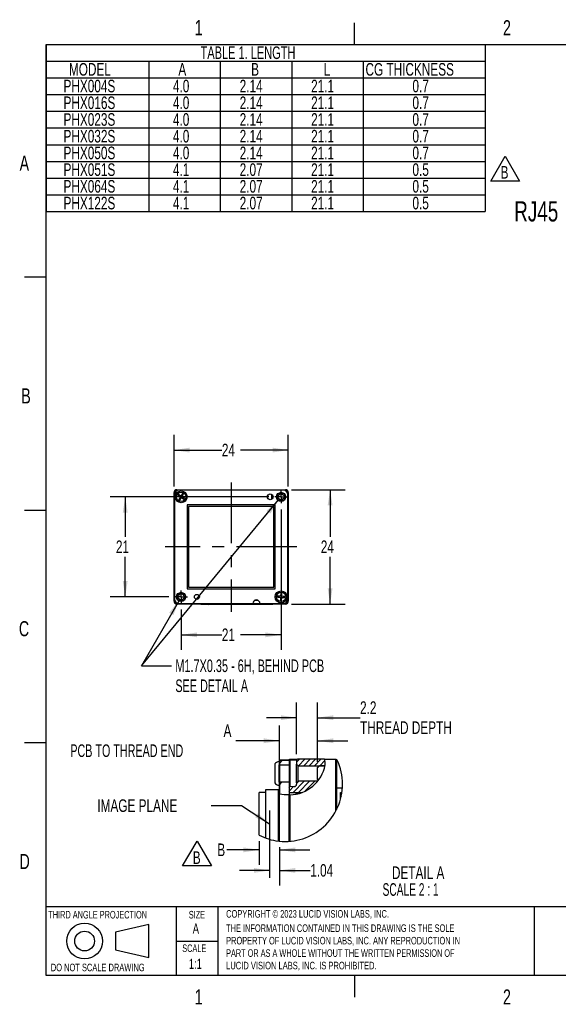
# Model space of a CAD drawing. Extents: x 5 to 274, y 4 to 211.
# Tile 1 of 7: x 5 to 118, y 4 to 211. Entities that reach past the tile are written whole.
import ezdxf
from ezdxf.enums import TextEntityAlignment as Align

# ---------------------------------------------------------------- set-up
doc = ezdxf.new("R2010")
doc.units = 0
doc.linetypes.add('CENTERX2', pattern=[20.32, 12.7, -2.54, 2.54, -2.54])
doc.layers.get('0').update_dxf_attribs({"linetype": 'CONTINUOUS'})
doc.layers.add('DIMENSIONS', color=8, linetype='CONTINUOUS')
doc.layers.add('FORMAT', color=7, linetype='CONTINUOUS')
doc.dimstyles.new('SLDDIMSTYLE0', dxfattribs={"dimtxt": 2.645833, "dimasz": 3.302, "dimexe": 0, "dimexo": 0.0625, "dimgap": 0.661458, "dimtad": 0, "dimtih": 1, "dimtoh": 1, "dimrnd": 1e-09, "dimzin": 12, "dimsah": 1, "dimcen": 0.09, "dimazin": 3, "dimtfac": 1, "dimtofl": 0, "dimtmove": 0, "dimatfit": 3})
doc.dimstyles.new('SLDDIMSTYLE1', dxfattribs={"dimtxt": 2.645833, "dimasz": 3.302, "dimexe": 0, "dimexo": 0.0625, "dimgap": 0.661458, "dimtad": 0, "dimtih": 1, "dimtoh": 1, "dimrnd": 1e-09, "dimzin": 12, "dimsah": 1, "dimcen": 0, "dimazin": 3, "dimtfac": 1, "dimtofl": 0, "dimtmove": 0, "dimatfit": 3})
doc.dimstyles.new('SLDDIMSTYLE5', dxfattribs={"dimtxt": 2.645833, "dimasz": 3.302, "dimexe": 0, "dimexo": 0.0625, "dimgap": 0.661458, "dimtad": 0, "dimtih": 1, "dimtoh": 1, "dimlfac": 0.5, "dimrnd": 1e-09, "dimzin": 12, "dimsah": 1, "dimcen": 0.09, "dimazin": 3, "dimtfac": 1, "dimtmove": 0, "dimatfit": 3})
doc.dimstyles.new('SLDDIMSTYLE6', dxfattribs={"dimtxt": 2.645833, "dimasz": 3.302, "dimexe": 0, "dimexo": 0.0625, "dimgap": 0.661458, "dimtad": 0, "dimtih": 1, "dimtoh": 1, "dimlfac": 0.5, "dimrnd": 1e-09, "dimzin": 12, "dimsah": 1, "dimcen": 0.09, "dimazin": 3, "dimtfac": 1, "dimtmove": 0, "dimatfit": 3})

# ---------------------------------------------------------------- blocks, each defined once
blk = doc.blocks.new('SW_NOTE_0')
at = {"color": 0, "linetype": 'CONTINUOUS'}
for p, q in [((-2.13, 0.37), (0.9, 5.61)), ((0.9, 5.61), (3.93, 0.37)), ((3.93, 0.37), (-2.13, 0.37))]:
    blk.add_line(p, q, dxfattribs=at)
at = {"color": 0, "linetype": 'CONTINUOUS', "width": 0.7}
blk.add_text('B', height=2.65, dxfattribs=at).set_placement((0, 0), align=Align.BOTTOM_LEFT)
blk = doc.blocks.new('SW_NOTE_0_1')
at = {"color": 0, "linetype": 'CONTINUOUS'}
for p, q in [((-2.07, 0.29), (0.96, 5.54)), ((0.96, 5.54), (3.99, 0.29)), ((3.99, 0.29), (-2.07, 0.29))]:
    blk.add_line(p, q, dxfattribs=at)
at = {"color": 0, "linetype": 'CONTINUOUS', "width": 0.7}
blk.add_text('B', height=2.65, dxfattribs=at).set_placement((0, 0), align=Align.BOTTOM_LEFT)
blk = doc.blocks.new('SW_NOTE_0_3')
at = {"layer": 'FORMAT', "color": 0}
for s, width, p in [('THE INFORMATION CONTAINED IN THIS DRAWING IS THE SOLE ', 0.641667, (0, 0)), ('PROPERTY OF LUCID VISION LABS, INC. ANY REPRODUCTION IN ', 0.64375, (0, -2.62)), ('PART OR AS A WHOLE WITHOUT THE WRITTEN PERMISSION OF ', 0.633962, (0, -5.23)), ('LUCID VISION LABS, INC. IS PROHIBITED.', 0.653947, (0, -7.85))]:
    blk.add_text(s, height=1.5875, dxfattribs=dict(at, width=width)).set_placement(p, align=Align.BOTTOM_LEFT)
blk = doc.blocks.new('SW_TABLEANNOTATION_1')
at = {"color": 0, "linetype": 'CONTINUOUS'}
for p, q in [((0, 0), (0, -3.51)), ((0, 0), (21.57, 0)), ((21.57, 0), (36.57, 0)), ((36.57, 0), (51.57, 0)), ((51.57, 0), (66.57, 0)), ((66.57, 0), (92.18, 0)), ((92.18, 0), (92.18, -3.51)), ((0, -3.51), (0, -7.01)), ((0, -3.51), (21.57, -3.51)), ((21.57, -3.51), (21.57, -7.01)), ((21.57, -3.51), (36.57, -3.51)), ((36.57, -3.51), (36.57, -7.01)), ((36.57, -3.51), (51.57, -3.51)), ((51.57, -3.51), (51.57, -7.01)), ((51.57, -3.51), (66.57, -3.51)), ((66.57, -3.51), (66.57, -7.01)), ((66.57, -3.51), (92.18, -3.51)), ((92.18, -3.51), (92.18, -7.01)), ((0, -7.01), (0, -10.51)), ((0, -7.01), (21.57, -7.01)), ((21.57, -7.01), (21.57, -10.51)), ((21.57, -7.01), (36.57, -7.01)), ((36.57, -7.01), (36.57, -10.51)), ((36.57, -7.01), (51.57, -7.01)), ((51.57, -7.01), (51.57, -10.51)), ((51.57, -7.01), (66.57, -7.01)), ((66.57, -7.01), (66.57, -10.51)), ((66.57, -7.01), (92.18, -7.01)), ((92.18, -7.01), (92.18, -10.51)), ((0, -10.51), (0, -14.02)), ((0, -10.51), (21.57, -10.51)), ((21.57, -10.51), (21.57, -14.02)), ((21.57, -10.51), (36.57, -10.51)), ((36.57, -10.51), (36.57, -14.02)), ((36.57, -10.51), (51.57, -10.51)), ((51.57, -10.51), (51.57, -14.02)), ((51.57, -10.51), (66.57, -10.51)), ((66.57, -10.51), (66.57, -14.02)), ((66.57, -10.51), (92.18, -10.51)), ((92.18, -10.51), (92.18, -14.02)), ((0, -14.02), (0, -17.53)), ((0, -14.02), (21.57, -14.02)), ((21.57, -14.02), (21.57, -17.53)), ((21.57, -14.02), (36.57, -14.02)), ((36.57, -14.02), (36.57, -17.53)), ((36.57, -14.02), (51.57, -14.02)), ((51.57, -14.02), (51.57, -17.53)), ((51.57, -14.02), (66.57, -14.02)), ((66.57, -14.02), (66.57, -17.53)), ((66.57, -14.02), (92.18, -14.02)), ((92.18, -14.02), (92.18, -17.53)), ((0, -17.53), (0, -21.05)), ((0, -17.53), (21.57, -17.53)), ((21.57, -17.53), (21.57, -21.05)), ((21.57, -17.53), (36.57, -17.53)), ((36.57, -17.53), (36.57, -21.05)), ((36.57, -17.53), (51.57, -17.53)), ((51.57, -17.53), (51.57, -21.05)), ((51.57, -17.53), (66.57, -17.53)), ((66.57, -17.53), (66.57, -21.05)), ((66.57, -17.53), (92.18, -17.53)), ((92.18, -17.53), (92.18, -21.05)), ((0, -21.05), (0, -24.56)), ((0, -21.05), (21.57, -21.05)), ((21.57, -21.05), (21.57, -24.56)), ((21.57, -21.05), (36.57, -21.05)), ((36.57, -21.05), (36.57, -24.56)), ((36.57, -21.05), (51.57, -21.05)), ((51.57, -21.05), (51.57, -24.56)), ((51.57, -21.05), (66.57, -21.05)), ((66.57, -21.05), (66.57, -24.56)), ((66.57, -21.05), (92.18, -21.05)), ((92.18, -21.05), (92.18, -24.56)), ((0, -24.56), (0, -28.07)), ((0, -24.56), (21.57, -24.56)), ((21.57, -24.56), (21.57, -28.07)), ((21.57, -24.56), (36.57, -24.56)), ((36.57, -24.56), (36.57, -28.07)), ((36.57, -24.56), (51.57, -24.56)), ((51.57, -24.56), (51.57, -28.07)), ((51.57, -24.56), (66.57, -24.56)), ((66.57, -24.56), (66.57, -28.07)), ((66.57, -24.56), (92.18, -24.56)), ((92.18, -24.56), (92.18, -28.07)), ((0, -28.07), (0, -31.58)), ((0, -28.07), (21.57, -28.07)), ((21.57, -28.07), (21.57, -31.58)), ((21.57, -28.07), (36.57, -28.07)), ((36.57, -28.07), (36.57, -31.58)), ((36.57, -28.07), (51.57, -28.07)), ((51.57, -28.07), (51.57, -31.58)), ((51.57, -28.07), (66.57, -28.07)), ((66.57, -28.07), (66.57, -31.58)), ((66.57, -28.07), (92.18, -28.07)), ((92.18, -28.07), (92.18, -31.58)), ((0, -31.58), (0, -35.09)), ((0, -31.58), (21.57, -31.58)), ((21.57, -31.58), (21.57, -35.09)), ((21.57, -31.58), (36.57, -31.58)), ((36.57, -31.58), (36.57, -35.09)), ((36.57, -31.58), (51.57, -31.58)), ((51.57, -31.58), (51.57, -35.09)), ((51.57, -31.58), (66.57, -31.58)), ((66.57, -31.58), (66.57, -35.09)), ((66.57, -31.58), (92.18, -31.58)), ((92.18, -31.58), (92.18, -35.09)), ((0, -35.09), (21.57, -35.09)), ((21.57, -35.09), (36.57, -35.09)), ((36.57, -35.09), (51.57, -35.09)), ((51.57, -35.09), (66.57, -35.09)), ((66.57, -35.09), (92.18, -35.09))]:
    blk.add_line(p, q, dxfattribs=at)
for s, height, width, p in [('TABLE 1. LENGTH', 2.6458, 0.653333, (32.44, -3.85)), ('MODEL', 2.646, 0.7, (4.79, -7.35)), ('A', 2.65, 0.7, (27.77, -7.35)), ('B', 2.65, 0.7, (43.05, -7.35)), ('L', 2.65, 0.7, (58.29, -7.35)), ('CG THICKNESS', 2.6458, 0.7, (67.07, -7.35)), ('PHX004S', 2.646, 0.7, (3.65, -10.85)), ('4.0', 2.646, 0.7, (26.63, -10.85)), ('2.14', 2.646, 0.7, (40.65, -10.85)), ('21.1', 2.646, 0.7, (55.65, -10.85)), ('0.7', 2.646, 0.7, (76.93, -10.85)), ('PHX016S', 2.646, 0.7, (3.65, -14.36)), ('4.0', 2.646, 0.7, (26.63, -14.36)), ('2.14', 2.646, 0.7, (40.65, -14.36)), ('21.1', 2.646, 0.7, (55.65, -14.36)), ('0.7', 2.646, 0.7, (76.93, -14.36)), ('PHX023S', 2.646, 0.7, (3.65, -17.87)), ('4.0', 2.646, 0.7, (26.63, -17.87)), ('2.14', 2.646, 0.7, (40.65, -17.87)), ('21.1', 2.646, 0.7, (55.65, -17.87)), ('0.7', 2.646, 0.7, (76.93, -17.87)), ('PHX032S', 2.646, 0.7, (3.65, -21.38)), ('4.0', 2.646, 0.7, (26.63, -21.38)), ('2.14', 2.646, 0.7, (40.65, -21.38)), ('21.1', 2.646, 0.7, (55.65, -21.38)), ('0.7', 2.646, 0.7, (76.93, -21.38)), ('PHX050S', 2.646, 0.7, (3.65, -24.89)), ('4.0', 2.646, 0.7, (26.63, -24.89)), ('2.14', 2.646, 0.7, (40.65, -24.89)), ('21.1', 2.646, 0.7, (55.65, -24.89)), ('0.7', 2.646, 0.7, (76.93, -24.89)), ('PHX051S', 2.646, 0.7, (3.65, -28.4)), ('4.1', 2.646, 0.7, (26.63, -28.4)), ('2.07', 2.646, 0.7, (40.65, -28.4)), ('21.1', 2.646, 0.7, (55.65, -28.4)), ('0.5', 2.646, 0.7, (76.93, -28.4)), ('PHX064S', 2.646, 0.7, (3.65, -31.91)), ('4.1', 2.646, 0.7, (26.63, -31.91)), ('2.07', 2.646, 0.7, (40.65, -31.91)), ('21.1', 2.646, 0.7, (55.65, -31.91)), ('0.5', 2.646, 0.7, (76.93, -31.91)), ('PHX122S', 2.646, 0.7, (3.65, -35.42)), ('4.1', 2.646, 0.7, (26.63, -35.42)), ('2.07', 2.646, 0.7, (40.65, -35.42)), ('21.1', 2.646, 0.7, (55.65, -35.42)), ('0.5', 2.646, 0.7, (76.93, -35.42))]:
    blk.add_text(s, height=height, dxfattribs=dict(at, width=width)).set_placement(p, align=Align.BOTTOM_LEFT)
blk = doc.blocks.new('_D')
at = {"layer": 'DIMENSIONS'}
for p, q in [((37.06, 112.88), (37.06, 123.71)), ((61.06, 112.88), (61.06, 123.71)), ((37.06, 120.53), (47.1, 120.53)), ((61.06, 120.53), (51.01, 120.53))]:
    blk.add_line(p, q, dxfattribs=at)
for points in [[(37.06, 120.53), (40.36, 120.02), (40.36, 121.04)], [(61.06, 120.53), (57.75, 121.04), (57.75, 120.02)]]:
    blk.add_solid(points, dxfattribs=at)
at = {"layer": 'DIMENSIONS', "width": 0.7}
blk.add_text('24', height=2.646, dxfattribs=at).set_placement((47.1, 118.43, 15.45), align=Align.BOTTOM_LEFT)
blk = doc.blocks.new('_D_1')
at = {"layer": 'DIMENSIONS'}
for p, q in [((61.73, 112.21), (73.01, 112.21)), ((69.84, 112.21), (69.84, 102.32)), ((69.84, 88.21), (69.84, 98.11)), ((61.73, 88.21), (73.01, 88.21))]:
    blk.add_line(p, q, dxfattribs=at)
for points in [[(69.84, 112.21), (69.33, 108.91), (70.35, 108.91)], [(69.84, 88.21), (70.35, 91.52), (69.33, 91.52)]]:
    blk.add_solid(points, dxfattribs=at)
at = {"layer": 'DIMENSIONS', "width": 0.7}
blk.add_text('24', height=2.646, dxfattribs=at).set_placement((67.88, 98.11, 15.45), align=Align.BOTTOM_LEFT)
blk = doc.blocks.new('_D_2')
at = {"layer": 'DIMENSIONS'}
for p, q in [((59.56, 108.09), (59.56, 78.56)), ((38.56, 87.09), (38.56, 78.56)), ((38.56, 81.73), (47.1, 81.73)), ((59.56, 81.73), (51.01, 81.73))]:
    blk.add_line(p, q, dxfattribs=at)
for points in [[(38.56, 81.73), (41.86, 81.23), (41.86, 82.24)], [(59.56, 81.73), (56.25, 82.24), (56.25, 81.23)]]:
    blk.add_solid(points, dxfattribs=at)
at = {"layer": 'DIMENSIONS', "width": 0.7}
blk.add_text('21', height=2.646, dxfattribs=at).set_placement((47.1, 79.63, 15.45), align=Align.BOTTOM_LEFT)
blk = doc.blocks.new('_D_3')
at = {"layer": 'DIMENSIONS'}
for p, q in [((56.94, 110.71), (23.63, 110.71)), ((26.81, 110.71), (26.81, 102.32)), ((26.81, 89.71), (26.81, 98.11)), ((35.94, 89.71), (23.63, 89.71))]:
    blk.add_line(p, q, dxfattribs=at)
for points in [[(26.81, 110.71), (26.3, 107.41), (27.32, 107.41)], [(26.81, 89.71), (27.32, 93.02), (26.3, 93.02)]]:
    blk.add_solid(points, dxfattribs=at)
at = {"layer": 'DIMENSIONS', "width": 0.7}
blk.add_text('21', height=2.646, dxfattribs=at).set_placement((24.85, 98.11, 15.45), align=Align.BOTTOM_LEFT)
blk = doc.blocks.new('_D_4')
at = {"layer": 'DIMENSIONS'}
for p, q in [((30.2, 75.24), (59.01, 110.06)), ((38.13, 88.98), (30.2, 75.24)), ((30.2, 75.24), (36.55, 75.24))]:
    blk.add_line(p, q, dxfattribs=at)
for points in [[(59.01, 110.06), (56.52, 107.84), (57.3, 107.19)], [(38.13, 88.98), (36.04, 86.37), (36.92, 85.86)]]:
    blk.add_solid(points, dxfattribs=at)
for s, width, p in [('M1.7X0.35 - 6H, BEHIND PCB', 0.646154, (37.34, 73.13, 15.45)), ('SEE DETAIL A', 0.641667, (37.34, 68.93, 15.45))]:
    blk.add_text(s, height=2.6458, dxfattribs=dict(at, width=width)).set_placement(p, align=Align.BOTTOM_LEFT)
blk = doc.blocks.new('SW_CENTERMARKSYMBOL_0')
at = {"color": 0, "linetype": 'CONTINUOUS'}
for p, q in [((-1, 0), (-1.35, 0)), ((0, 0), (-0.5, 0)), ((0, 1), (0, 1.35)), ((0, 0), (0, 0.5)), ((0, 0), (0, -0.5)), ((0, 0), (0.5, 0)), ((1, 0), (1.35, 0)), ((0, -1), (0, -1.35))]:
    blk.add_line(p, q, dxfattribs=at)
blk = doc.blocks.new('SW_CENTERMARKSYMBOL_1')
at = {"color": 0, "linetype": 'CONTINUOUS'}
for p, q in [((-1, 0), (-1.35, 0)), ((0, 0), (-0.5, 0)), ((0, 1), (0, 1.35)), ((0, 0), (0, 0.5)), ((0, 0), (0, -0.5)), ((0, 0), (0.5, 0)), ((1, 0), (1.35, 0)), ((0, -1), (0, -1.35))]:
    blk.add_line(p, q, dxfattribs=at)
blk = doc.blocks.new('_D_9')
at = {"layer": 'DIMENSIONS'}
for p, q in [((59.21, 37.14), (59.21, 29.1)), ((57.14, 32.28), (50.79, 32.28)), ((59.21, 32.28), (65.66, 32.28))]:
    blk.add_line(p, q, dxfattribs=at)
for points in [[(57.14, 32.28), (53.83, 32.78), (53.83, 31.77)], [(59.21, 32.28), (62.51, 31.77), (62.51, 32.78)]]:
    blk.add_solid(points, dxfattribs=at)
at = {"layer": 'DIMENSIONS', "width": 0.7}
blk.add_text('1.04', height=2.646, dxfattribs=at).set_placement((65.66, 30.17), align=Align.BOTTOM_LEFT)
blk = doc.blocks.new('_D_10')
at = {"layer": 'DIMENSIONS'}
for p, q in [((59.21, 54.9), (59.21, 62.68)), ((67.21, 55.07), (67.21, 62.68)), ((59.21, 59.5), (50.07, 59.5)), ((67.21, 59.5), (73.56, 59.5))]:
    blk.add_line(p, q, dxfattribs=at)
for points in [[(59.21, 59.5), (55.9, 60.01), (55.9, 58.99)], [(67.21, 59.5), (70.51, 58.99), (70.51, 60.01)]]:
    blk.add_solid(points, dxfattribs=at)
for s, height, width, p in [('A', 2.65, 0.7, (47.46, 59.5)), ('PCB TO THREAD END', 2.6458, 0.638235, (15.28, 55.3))]:
    blk.add_text(s, height=height, dxfattribs=dict(at, width=width)).set_placement(p, align=Align.BOTTOM_LEFT)
blk = doc.blocks.new('_D_11')
at = {"layer": 'DIMENSIONS'}
for p, q in [((62.81, 56.7), (62.81, 67.52)), ((67.21, 55.07), (67.21, 67.52)), ((62.81, 64.34), (56.46, 64.34)), ((67.21, 64.34), (76.13, 64.34))]:
    blk.add_line(p, q, dxfattribs=at)
for points in [[(62.81, 64.34), (59.5, 64.85), (59.5, 63.84)], [(67.21, 64.34), (70.51, 63.84), (70.51, 64.85)]]:
    blk.add_solid(points, dxfattribs=at)
at = {"layer": 'DIMENSIONS', "width": 0.7}
for s, height, p in [('2.2', 2.646, (76.13, 64.34)), ('THREAD DEPTH', 2.6458, (76.13, 60.14))]:
    blk.add_text(s, height=height, dxfattribs=at).set_placement(p, align=Align.BOTTOM_LEFT)
blk = doc.blocks.new('_D_12')
at = {"layer": 'DIMENSIONS'}
for p, q in [((54.94, 38.4), (54.94, 33.42)), ((54.94, 36.59), (48.18, 36.59)), ((59.21, 37.14), (59.21, 33.42)), ((59.21, 36.59), (65.56, 36.59))]:
    blk.add_line(p, q, dxfattribs=at)
for points in [[(54.94, 36.59), (51.63, 37.1), (51.63, 36.08)], [(59.21, 36.59), (62.51, 36.08), (62.51, 37.1)]]:
    blk.add_solid(points, dxfattribs=at)
at = {"layer": 'DIMENSIONS', "width": 0.7}
blk.add_text('B', height=2.65, dxfattribs=at).set_placement((46.15, 34.49), align=Align.BOTTOM_LEFT)
blk = doc.blocks.new('SW_NOTE_0_9')
at = {"color": 0, "linetype": 'CONTINUOUS'}
for s, height, width, p in [('DETAIL A', 2.646, 0.7, (0, 0)), ('SCALE 2 : 1', 2.6458, 0.604545, (-1.97, -3.53))]:
    blk.add_text(s, height=height, dxfattribs=dict(at, width=width)).set_placement(p, align=Align.BOTTOM_LEFT)
blk = doc.blocks.new('SW_NOTE_0_10')
at = {"layer": 'DIMENSIONS', "color": 0, "flags": 128}
blk.add_lwpolyline([(-12.26, 3.89), (-5.91, 3.89), (0, 0)], dxfattribs=at)
at = {"layer": 'DIMENSIONS', "color": 0}
blk.add_solid([(0, 0), (-2.48, 2.24), (-3.04, 1.39)], dxfattribs=at)
at = {"layer": 'DIMENSIONS', "color": 0, "width": 0.7}
blk.add_text('IMAGE PLANE', height=2.6458, dxfattribs=at).set_placement((-36.18, 1.73), align=Align.BOTTOM_LEFT)

msp = doc.modelspace()

# ---------------------------------------------------------------- linework, layer by layer
at = {"color": 7, "linetype": 'CENTERX2'}
for p, q in [((49.056, 113.708), (49.056, 86.602)), ((62.855, 100.214), (35.224, 100.214))]:
    msp.add_line(p, q, dxfattribs=at)
at = {"color": 7, "linetype": 'CONTINUOUS'}
for p, q in [((37.656, 112.214), (40.356, 112.214)), ((38.056, 112.114), (37.656, 112.114)), ((60.056, 112.114), (38.056, 112.114)), ((40.356, 112.214), (56.556, 112.214)), ((40.356, 112.114), (40.356, 112.214)), ((40.456, 112.114), (40.356, 112.214)), ((56.556, 112.214), (56.456, 112.114)), ((56.556, 112.214), (56.556, 112.114)), ((56.556, 112.214), (58.059, 112.214)), ((58.052, 112.114), (58.059, 112.214)), ((58.159, 112.114), (58.059, 112.214)), ((58.059, 112.214), (58.075, 112.214)), ((58.075, 112.214), (58.425, 112.214)), ((58.425, 112.214), (60.456, 112.214)), ((60.456, 112.114), (60.056, 112.114)), ((37.056, 91.211), (37.056, 111.614)), ((37.156, 111.614), (37.156, 111.214)), ((37.156, 111.214), (37.156, 89.214)), ((37.98, 111.211), (37.85, 110.997)), ((37.85, 110.997), (38.384, 110.672)), ((38.514, 110.886), (37.98, 111.211)), ((38.384, 110.672), (38.059, 110.138)), ((38.059, 110.138), (38.273, 110.008)), ((38.193, 111.081), (38.063, 110.867)), ((38.189, 110.352), (38.403, 110.222)), ((38.273, 110.008), (38.597, 110.542)), ((38.839, 111.42), (38.514, 110.886)), ((38.597, 110.542), (39.131, 110.217)), ((38.922, 111.076), (38.709, 111.206)), ((38.727, 110.756), (39.052, 111.29)), ((39.261, 110.431), (38.727, 110.756)), ((39.052, 111.29), (38.839, 111.42)), ((38.918, 110.347), (39.048, 110.561)), ((39.131, 110.217), (39.261, 110.431)), ((57.572, 111.131), (57.554, 111.221)), ((57.572, 110.714), (57.572, 111.131)), ((57.673, 111.131), (57.673, 110.714)), ((60.956, 111.214), (60.956, 111.614)), ((60.956, 89.214), (60.956, 111.214)), ((61.056, 111.614), (61.056, 109.583)), ((61.056, 109.583), (61.056, 109.234)), ((58.306, 109.014), (39.806, 109.014)), ((39.806, 109.014), (39.806, 91.414)), ((40.106, 108.714), (40.106, 91.714)), ((58.006, 108.714), (40.106, 108.714)), ((58.006, 91.714), (58.006, 108.714)), ((58.306, 91.414), (58.306, 109.014)), ((61.056, 109.217), (60.956, 109.317)), ((61.056, 109.217), (60.956, 109.21)), ((61.056, 109.234), (61.056, 109.217)), ((61.056, 109.217), (61.056, 88.814)), ((37.156, 91.218), (37.056, 91.211)), ((37.056, 91.211), (37.156, 91.11)), ((37.056, 91.194), (37.056, 91.211)), ((37.056, 90.845), (37.056, 91.194)), ((39.806, 91.414), (58.306, 91.414)), ((40.106, 91.714), (58.006, 91.714)), ((37.056, 88.814), (37.056, 90.845)), ((37.156, 89.214), (37.156, 88.814)), ((54.759, 88.946), (53.953, 88.946)), ((54.199, 89.047), (54.512, 89.047)), ((58.814, 89.881), (58.8, 89.632)), ((58.8, 89.632), (59.424, 89.596)), ((59.438, 89.846), (58.814, 89.881)), ((59.063, 89.867), (59.049, 89.617)), ((59.424, 89.596), (59.388, 88.972)), ((59.388, 88.972), (59.638, 88.958)), ((59.403, 89.222), (59.652, 89.208)), ((59.473, 90.47), (59.438, 89.846)), ((59.709, 90.206), (59.459, 90.22)), ((59.723, 90.456), (59.473, 90.47)), ((59.638, 88.958), (59.673, 89.582)), ((59.673, 89.582), (60.297, 89.547)), ((59.687, 89.832), (59.723, 90.456)), ((60.311, 89.796), (59.687, 89.832)), ((60.048, 89.561), (60.062, 89.81)), ((60.297, 89.547), (60.311, 89.796)), ((60.956, 88.814), (60.956, 89.214)), ((37.656, 88.314), (38.056, 88.314)), ((39.686, 88.214), (37.656, 88.214)), ((38.056, 88.314), (53.606, 88.314)), ((40.036, 88.214), (39.686, 88.214)), ((40.052, 88.214), (39.952, 88.314)), ((40.052, 88.214), (40.036, 88.214)), ((40.052, 88.214), (40.059, 88.314)), ((60.456, 88.214), (40.052, 88.214)), ((42.664, 88.189), (42.664, 88.214)), ((42.664, 88.189), (42.864, 88.189)), ((42.864, 88.206), (42.864, 88.189)), ((42.864, 88.189), (42.864, 88.206)), ((42.864, 88.189), (42.864, 88.189)), ((42.964, 88.189), (45.214, 88.189)), ((44.27, 88.06), (44.027, 88.189)), ((44.339, 88.189), (44.27, 88.06)), ((44.339, 88.189), (44.27, 88.06)), ((44.27, 88.06), (44.27, 88.06)), ((45.214, 88.189), (45.214, 88.214)), ((45.214, 88.214), (45.214, 88.189)), ((45.214, 88.189), (45.214, 88.189)), ((45.214, 88.189), (45.722, 88.189)), ((45.722, 88.189), (57.814, 88.189)), ((53.606, 88.314), (55.106, 88.314)), ((55.106, 88.314), (60.056, 88.314)), ((60.056, 88.314), (60.456, 88.314)), ((58.206, 54.633), (58.206, 54.342)), ((58.206, 54.342), (58.206, 50.633)), ((59.106, 55.435), (61.206, 55.435)), ((59.106, 55.433), (59.106, 55.435)), ((59.855, 55.433), (59.106, 54.684)), ((61.206, 55.433), (59.106, 55.433)), ((59.106, 55.433), (59.106, 54.468)), ((59.106, 54.468), (61.206, 54.468)), ((59.106, 50.799), (59.106, 54.468)), ((59.855, 55.433), (59.206, 54.784)), ((61.206, 55.433), (59.206, 55.433)), ((59.206, 55.433), (59.206, 54.468)), ((59.206, 54.468), (61.206, 54.468)), ((59.206, 54.468), (59.206, 50.799)), ((61.206, 55.433), (61.406, 55.633)), ((61.206, 55.435), (61.206, 55.433)), ((61.406, 55.433), (61.206, 55.433)), ((61.206, 55.433), (61.206, 54.468)), ((61.206, 55.433), (61.206, 54.468)), ((61.206, 54.468), (61.206, 50.799)), ((61.406, 55.433), (61.406, 55.633)), ((61.406, 55.633), (62.33, 55.633)), ((61.406, 55.433), (61.406, 52.633)), ((62.323, 55.433), (61.406, 55.433)), ((62.806, 55.433), (62.323, 55.433)), ((62.33, 55.633), (63.006, 55.633)), ((63.423, 55.633), (62.806, 55.016)), ((62.806, 55.433), (63.006, 55.633)), ((62.806, 55.433), (62.806, 54.571)), ((62.806, 50.695), (62.806, 54.571)), ((62.806, 54.571), (63.106, 54.26)), ((68.687, 55.633), (63.006, 55.633)), ((63.106, 51.007), (63.106, 54.26)), ((63.106, 54.26), (68.788, 54.26)), ((64.545, 55.633), (63.172, 54.26)), ((65.668, 55.633), (64.295, 54.26)), ((66.79, 55.633), (65.417, 54.26)), ((67.913, 55.633), (66.54, 54.26)), ((67.562, 54.26), (67.206, 53.904)), ((67.206, 53.805), (67.635, 54.26)), ((67.206, 53.805), (67.206, 53.904)), ((67.206, 51.462), (67.206, 53.805)), ((68.788, 54.26), (67.635, 54.26)), ((68.755, 55.353), (67.662, 54.26)), ((68.687, 55.633), (71.006, 55.633)), ((71.006, 54.433), (71.006, 55.633)), ((71.006, 55.633), (71.206, 55.433)), ((71.006, 44.687), (71.006, 54.433)), ((71.33, 55.433), (71.206, 55.433)), ((71.206, 55.433), (71.206, 54.433)), ((71.206, 54.433), (71.206, 45.076)), ((61.406, 52.633), (61.406, 49.84)), ((71.206, 53.633), (71.206, 49.633)), ((59.711, 50.799), (59.106, 50.194)), ((61.206, 50.799), (59.106, 50.799)), ((59.106, 50.799), (59.106, 48.283)), ((59.711, 50.799), (59.206, 50.294)), ((61.206, 50.799), (59.206, 50.799)), ((59.206, 50.799), (59.206, 48.264)), ((61.206, 50.799), (61.206, 48.141)), ((61.206, 50.799), (61.206, 48.141)), ((62.146, 49.866), (61.206, 48.926)), ((61.206, 49.626), (61.406, 49.84)), ((61.206, 49.626), (61.206, 48.868)), ((62.323, 49.872), (61.406, 49.84)), ((64.409, 51.007), (62.063, 48.661)), ((63.286, 51.007), (62.806, 50.526)), ((62.806, 50.695), (62.806, 50.372)), ((67.279, 51.007), (63.106, 51.007)), ((65.531, 51.007), (63.176, 48.651)), ((66.654, 51.007), (64.633, 48.986)), ((67.206, 51.362), (67.206, 51.462)), ((67.443, 51.208), (67.206, 51.462)), ((67.206, 51.362), (67.403, 51.165)), ((71.206, 49.633), (72.417, 49.633)), ((56.336, 48.633), (54.936, 48.633)), ((54.936, 39.667), (54.936, 48.633)), ((56.336, 39.061), (56.336, 49.233)), ((56.336, 49.233), (58.976, 49.233)), ((58.976, 38.437), (58.976, 49.233)), ((59.106, 38.422), (59.106, 48.283)), ((59.206, 38.412), (59.206, 48.264)), ((61.408, 48.667), (61.206, 48.868)), ((61.279, 48.795), (61.206, 48.795)), ((61.206, 48.141), (61.406, 48.154)), ((61.206, 38.378), (61.206, 48.141)), ((61.406, 48.154), (61.406, 38.393)), ((61.408, 48.667), (63.795, 48.646)), ((62.906, 48.395), (62.706, 48.395)), ((62.706, 48.345), (62.706, 48.395)), ((63.006, 48.495), (62.906, 48.395)), ((63.006, 48.4), (63.006, 48.653)), ((72.006, 48.633), (72.312, 48.633)), ((72.006, 48.041), (72.006, 48.633)), ((72.006, 47.181), (72.006, 48.041)), ((72.006, 48.041), (72.21, 48.041)), ((57.136, 44.863), (57.136, 30.7))]:
    msp.add_line(p, q, dxfattribs=at)
at = {"color": 7, "linetype": 'CONTINUOUS', "flags": 128}
for points in [[(57.558, 110.714), (57.575, 110.453), (57.616, 110.234)], [(57.629, 110.244), (57.589, 110.455), (57.572, 110.714)], [(57.673, 110.714), (57.692, 110.446), (57.713, 110.326)], [(57.962, 88.214), (57.902, 88.198), (57.814, 88.189)], [(63.106, 51.007), (62.84, 50.73), (62.806, 50.695)], [(61.206, 48.141), (60.159, 48.147), (59.106, 48.283)], [(61.206, 48.141), (60.19, 48.145), (59.206, 48.264)]]:
    msp.add_lwpolyline(points, dxfattribs=at)
at = {"color": 7, "linetype": 'CONTINUOUS'}
for centre, radius in [((38.556, 110.714), 1.25), ((38.556, 110.714), 1), ((59.556, 110.714), 0.95), ((57.256, 110.714), 0.6), ((59.556, 110.714), 0.85), ((59.556, 110.714), 0.636), ((59.556, 89.714), 1.25), ((38.556, 89.714), 0.95), ((38.556, 89.714), 0.85), ((38.556, 89.714), 0.636), ((41.856, 89.714), 0.525), ((59.556, 89.714), 1)]:
    msp.add_circle(centre, radius, dxfattribs=at)
for centre, radius, start, end in [((37.656, 111.614), 0.6, 90, 180), ((37.656, 111.614), 0.5, 90, 180), ((38.056, 111.214), 0.9, 90, 180), ((60.056, 111.214), 0.9, 0, 90), ((60.456, 111.614), 0.6, 0, 90), ((60.456, 111.614), 0.5, 0, 90), ((38.056, 89.214), 0.9, 180, 270), ((54.356, 88.314), 0.75, 0, 180), ((60.056, 89.214), 0.9, 270, 0), ((37.656, 88.814), 0.6, 180, 270), ((37.656, 88.814), 0.5, 180, 270), ((42.964, 88.489), 0.3, 246.50675, 269.99999), ((45.722, 88.449), 0.26, 244.73633, 269.99999), ((60.456, 88.814), 0.5, 270, 0), ((60.456, 88.814), 0.6, 270, 0), ((59.328, 53.638), 1.5, 98.53015, 138.44606), ((61.211, 55.881), 7.73, 271.44608, 349.20577), ((65.485, 54.717), 3.331, 355.11067, 15.96586), ((60.407, 50.385), 12.033, 359.99995, 24.80778), ((59.328, 51.628), 1.5, 221.55431, 261.46948), ((60.407, 50.385), 12.033, 263.79214, 0), ((62.306, 50.372), 0.5, 271.99999, 0.00007), ((72.408, 47.976), 0.408, 170.78658, 227.22903), ((60.407, 50.385), 12.033, 242.95553, 263.16911)]:
    msp.add_arc(centre, radius, start, end, dxfattribs=at)
at = {"layer": 'FORMAT', "color": 7, "linetype": 'CONTINUOUS'}
for p, q in [((74.95, 205.7), (74.95, 210.225)), ((10.2, 10.2), (10.2, 205.7)), ((10.2, 205.7), (269.2, 205.7)), ((10.2, 156.825), (5.675, 156.825)), ((5.674, 107.95), (10.201, 107.95)), ((10.2, 59.075), (5.675, 59.075)), ((269.2, 10.2), (10.2, 10.2)), ((74.95, 10.2), (74.95, 5.675))]:
    msp.add_line(p, q, dxfattribs=at)
at = {"layer": 'FORMAT'}
for p, q in [((10.2, 24.714), (269.2, 24.714)), ((37.502, 24.714), (37.502, 10.2)), ((46.253, 24.714), (46.253, 10.2)), ((112.719, 24.714), (112.719, 10.2)), ((31.763, 20.925), (24.774, 19.288)), ((31.763, 13.968), (31.763, 20.925)), ((24.774, 19.288), (24.774, 15.605)), ((37.502, 17.457), (46.253, 17.457)), ((24.774, 15.605), (31.763, 13.968))]:
    msp.add_line(p, q, dxfattribs=at)
for radius in [3.749, 2.07]:
    msp.add_circle((18.278, 17.446), radius, dxfattribs=at)

# ---------------------------------------------------------------- block references
at = {"color": 7, "linetype": 'CONTINUOUS'}
for name, p in [('SW_TABLEANNOTATION_1', (10.2, 205.7)), ('SW_NOTE_0_1', (105.642, 176.727)), ('SW_CENTERMARKSYMBOL_0', (59.556, 110.714)), ('SW_CENTERMARKSYMBOL_1', (38.556, 89.714)), ('SW_NOTE_0', (40.994, 32.836)), ('SW_NOTE_0_9', (82.826, 29.68))]:
    msp.add_blockref(name, p, dxfattribs=at)
at = {"layer": 'DIMENSIONS'}
msp.add_blockref('SW_NOTE_0_10', (57.136, 42.032), dxfattribs=at)
at = {"layer": 'FORMAT'}
msp.add_blockref('SW_NOTE_0_3', (48, 18.883), dxfattribs=at)

# ---------------------------------------------------------------- texts
at = {"color": 7, "linetype": 'CONTINUOUS', "width": 0.7}
msp.add_text('RJ45', height=4.2333, dxfattribs=at).set_placement((108.505, 167.265), align=Align.BOTTOM_LEFT)
at = {"layer": 'FORMAT'}
for s, height, width, p in [('2', 3.175, 0.7, (106.152, 206.673)), ('1', 3.175, 0.7, (41.402, 206.673)), ('A', 3.175, 0.7, (4.633, 178.236)), ('B', 3.175, 0.7, (4.986, 129.361)), ('C', 3.175, 0.7, (4.48, 80.486)), ('D', 3.175, 0.7, (4.624, 31.611)), ('SIZE', 1.5875, 0.7, (40.168, 21.71)), ('COPYRIGHT © 2023 LUCID VISION LABS, INC.', 1.5875, 0.6475, (48, 21.883)), ('A', 2.117, 0.7, (40.983, 18.383)), ('SCALE', 1.5875, 0.7, (38.791, 14.67)), ('DO NOT SCALE DRAWING', 1.5875, 0.6475, (11.187, 10.629)), ('1:1', 2.1167, 0.7, (40.159, 10.974)), ('1', 3.175, 0.7, (41.402, 3.173)), ('2', 3.175, 0.7, (106.152, 3.173))]:
    msp.add_text(s, height=height, dxfattribs=dict(at, width=width)).set_placement(p, align=Align.BOTTOM_LEFT)
at = {"layer": 'FORMAT', "color": 7, "width": 0.668182}
msp.add_text('THIRD ANGLE PROJECTION', height=1.5875, dxfattribs=at).set_placement((10.659, 21.71), align=Align.BOTTOM_LEFT)

# ---------------------------------------------------------------- dimensions: what is measured, and where the dimension line sits
at = {"layer": 'DIMENSIONS'}
for base, p1, p2, angle, picture, middle in [((37.056, 120.531), (61.056, 111.614), (37.056, 111.614), 0, '_D', (49.056, 120.531)), ((69.837, 88.214), (60.456, 112.214), (60.456, 88.214), 90, '_D_1', (69.837, 100.214)), ((26.809, 89.714), (58.206, 110.714), (37.206, 89.714), 90, '_D_3', (26.809, 100.214))]:
    dim = msp.add_linear_dim(base=base, p1=p1, p2=p2, angle=angle, dimstyle='SLDDIMSTYLE0', dxfattribs=at)
    dim.commit()
    dim.dimension.update_dxf_attribs({"geometry": picture, "text_midpoint": middle, "dimtype": 160})
dim = msp.add_diameter_dim_2p(p1=(59.014, 110.059), p2=(38.131, 88.978), text='M1.7X0.35 - 6H, BEHIND PCB\\PSEE DETAIL A\\P', dimstyle='SLDDIMSTYLE1', override={"dimpost": '<>'}, dxfattribs=at)
dim.commit()
dim.dimension.update_dxf_attribs({"geometry": '_D_4', "text_midpoint": (60.773, 75.236), "dimtype": 163})
for base, p1, p2, dimstyle, picture, middle in [((38.556, 81.734), (59.556, 109.364), (38.556, 88.364), 'SLDDIMSTYLE0', '_D_2', (49.056, 81.734)), ((59.205947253, 36.591580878), (54.935947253, 39.667394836), (59.205947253, 38.41173545), 'SLDDIMSTYLE5', '_D_12', (47.164901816, 36.591580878)), ((59.205947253, 32.275140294), (57.135947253, 30.6995867), (59.205947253, 38.41173545), 'SLDDIMSTYLE5', '_D_9', (69.079859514, 32.275140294))]:
    dim = msp.add_linear_dim(base=base, p1=p1, p2=p2, dimstyle=dimstyle, dxfattribs=at)
    dim.commit()
    dim.dimension.update_dxf_attribs({"geometry": picture, "text_midpoint": middle, "dimtype": 160})
for base, p1, p2, text, dimstyle, picture, middle in [((67.206, 64.344), (62.806, 55.433), (67.206, 53.805), '<>\\PTHREAD DEPTH', 'SLDDIMSTYLE6', '_D_11', (88.474, 64.344)), ((59.206, 59.502), (67.206, 53.805), (59.206, 53.633), 'A\\PPCB TO THREAD END', 'SLDDIMSTYLE5', '_D_10', (32.673, 59.502))]:
    dim = msp.add_linear_dim(base=base, p1=p1, p2=p2, text=text, dimstyle=dimstyle, dxfattribs=at)
    dim.commit()
    dim.dimension.update_dxf_attribs({"geometry": picture, "text_midpoint": middle, "dimtype": 160})

doc.saveas('drawing.dxf')
